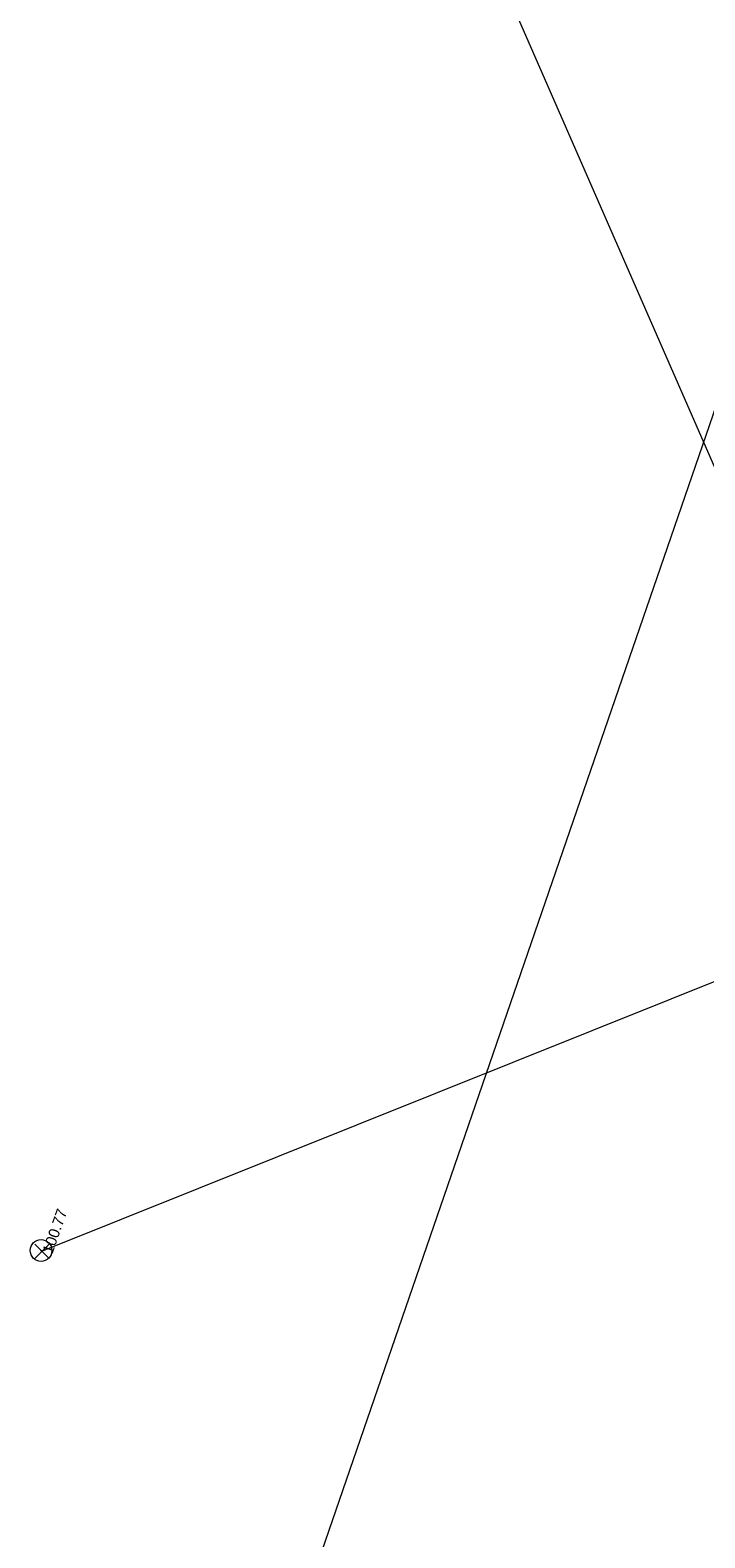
# Model space of a CAD drawing. Header units: metres. Extents: x 1525420.5 to 1525506.7, y 4222321 to 4222419.7.
# Tile 3 of 9: x 1525420.5 to 1525439.2, y 4222356.5 to 4222398.3. Entities that reach past the tile are written whole.
import ezdxf
from ezdxf.enums import TextEntityAlignment as Align

# ---------------------------------------------------------------- set-up
doc = ezdxf.new("R2010")
doc.units = ezdxf.units.M
doc.header["$LTSCALE"] = 0.2
doc.header["$PDMODE"] = 3
doc.header["$PDSIZE"] = 0.2
doc.layers.get('0').update_dxf_attribs({"lineweight": 9})
for name, color, linetype, lineweight in [('0_Cadre', 7, 'Continuous', 9), ('Points', 7, 'Continuous', 9), ('Points_Alt', 7, 'Continuous', 9), ('Réseau_EU_Ligne', 36, 'Continuous', 9), ('Réseau_EU_Symbole', 36, 'Continuous', 9)]:
    doc.layers.add(name, color=color, linetype=linetype, lineweight=lineweight)
doc.styles.add('ARC GEO 6', font='simplex.shx', dxfattribs={"width": 0.6, "oblique": 18})
doc.styles.get("Standard").update_dxf_attribs({"font": 'arial.ttf'})

# ---------------------------------------------------------------- blocks, each defined once
blk = doc.blocks.new('AFF05')
for radius in [0.5, 0.01]:
    blk.add_circle((0, 0), radius)
blk = doc.blocks.new('AL_TCPOINT')
at = {"layer": 'Points'}
blk.add_point((0, 0), dxfattribs=at)
at = {"layer": 'Points_Alt', "style": 'ARC GEO 6', "oblique": 18, "width": 0.6}
blk.add_attdef('ALT', text='', height=0.1, dxfattribs=at).set_placement((0.25, -0.1), align=Align.MIDDLE_LEFT)

msp = doc.modelspace()

# ---------------------------------------------------------------- linework, layer by layer
at = {"layer": '0_Cadre'}
msp.add_lwpolyline([(1525423.144, 4222340.324), (1525450.508, 4222419.742), (1525506.668, 4222400.392), (1525479.304, 4222320.974)], close=True, dxfattribs=at)
at = {"layer": 'Réseau_EU_Ligne', "flags": 128}
for points in [[(1525444.81, 4222374.035), (1525431.804, 4222403.743)], [(1525444.81, 4222374.035), (1525420.802, 4222364.416)]]:
    msp.add_lwpolyline(points, dxfattribs=at)

# ---------------------------------------------------------------- block references
at = {"layer": 'Points'}
ref = msp.add_blockref('AL_TCPOINT', (1525420.802, 4222364.416), dxfattribs=dict(at, rotation=70.73517926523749))
ref.add_attrib('ALT', '100.77', dxfattribs={"layer": 'Points_Alt', "height": 0.3, "rotation": 70.7352}).set_placement((1525420.802, 4222364.416), align=Align.TOP_LEFT)
at = {"layer": 'Réseau_EU_Symbole', "xscale": 0.6039147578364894, "yscale": 0.6039147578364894, "zscale": 0.6039147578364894}
msp.add_blockref('AFF05', (1525420.772, 4222364.437, -1.13), dxfattribs=at)

doc.saveas('drawing.dxf')
